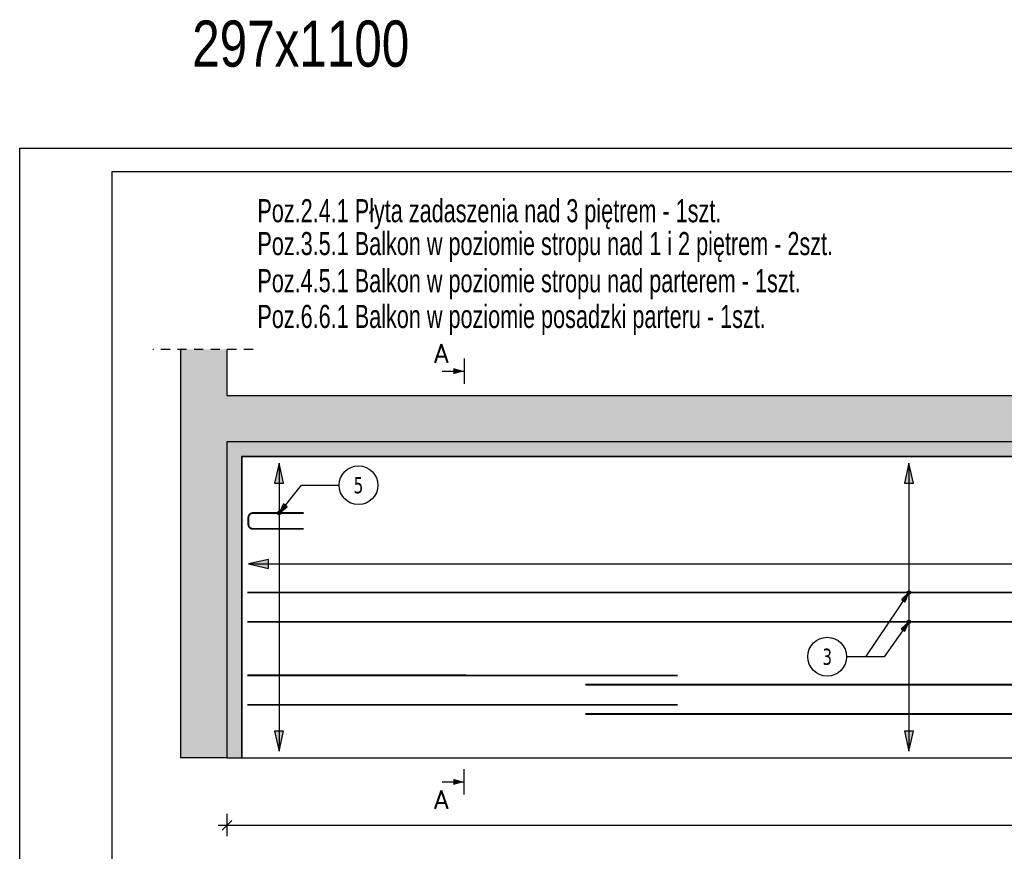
# Model space of a CAD drawing. Header units: millimetres. Extents: x 4862 to 12592, y -1539 to -726.
# Tile 4 of 40: x 4862 to 5394, y -1177 to -726. Entities that reach past the tile are written whole.
import ezdxf
from ezdxf.enums import TextEntityAlignment as Align

# ---------------------------------------------------------------- set-up
doc = ezdxf.new("R2010")
doc.units = ezdxf.units.MM
doc.header["$LTSCALE"] = 25
doc.linetypes.add('MP', pattern=[0.36, 0.2, -0.16])
for name, color, linetype in [('BA_odn', 1, 'Continuous'), ('BA_pdz', 2, 'Continuous'), ('BA_ram', 2, 'Continuous'), ('BA_txg', 3, 'Continuous'), ('BA_wic', 1, 'Continuous'), ('BA_wig', 3, 'Continuous'), ('BA_wis', 2, 'Continuous'), ('BA_wym', 1, 'Continuous'), ('BZ_odn', 1, 'Continuous'), ('BZ_opi2', 4, 'Continuous'), ('BZ_opi4', 53, 'Continuous'), ('BZ_P_wid', 3, 'Continuous'), ('BZ_pom', 6, 'Continuous'), ('BZ_wym', 1, 'Continuous')]:
    doc.layers.add(name, color=color, linetype=linetype)
doc.styles.add('BIKTBG', font='tahoma.ttf', dxfattribs={"width": 0.85})
doc.styles.add('BIKTG', font='bikromsw.shx', dxfattribs={"width": 0.8})
doc.styles.add('BIKTS', font='bikromsw.shx', dxfattribs={"width": 0.8})
doc.styles.add('BIKWYM', font='bikromsw.shx', dxfattribs={"width": 0.6})
doc.styles.add('ROMANC', font='simplex.shx', dxfattribs={"width": 0.9})
doc.dimstyles.new('BA_KR_25_cm', dxfattribs={"dimscale": 0.25, "dimtxt": 25, "dimasz": 1.666667, "dimexe": 24, "dimexo": 0, "dimgap": 0, "dimtad": 0, "dimdec": 1, "dimrnd": 0.5, "dimzin": 9, "dimdsep": 46, "dimtxsty": 'BIKWYM', "dimblk": 'WYM-KR', "dimcen": 0, "dimdle": 20, "dimclrd": 256, "dimclre": 256, "dimclrt": 2, "dimadec": 0, "dimazin": 0, "dimtfac": 0.033333, "dimtdec": 1, "dimtmove": 0, "dimatfit": 3, "dimldrblk": 'WYM-KR', "dimfxl": 25, "dimfxlon": 1, "dimtvp": 0.8, "dimtolj": 1, "dimarcsym": 0})
doc.dimstyles.new('BA_ST_25_cm', dxfattribs={"dimscale": 0.25, "dimtxt": 25, "dimasz": 1.666667, "dimexe": 24, "dimexo": 0, "dimgap": 0, "dimtad": 0, "dimdec": 1, "dimrnd": 0.5, "dimdsep": 46, "dimtxsty": 'BIKWYM', "dimblk": 'WYM-ST', "dimcen": 0, "dimdle": 20, "dimclrd": 256, "dimclre": 256, "dimclrt": 7, "dimadec": 0, "dimazin": 0, "dimtfac": 0.033333, "dimtdec": 1, "dimtix": 1, "dimtmove": 2, "dimatfit": 3, "dimldrblk": 'WYM-ST', "dimfxl": 1, "dimtvp": 0.8, "dimtolj": 1, "dimtzin": 0, "dimarcsym": 0})
doc.dimstyles.new('BA_ST_50_cm', dxfattribs={"dimscale": 0.5, "dimtxt": 25, "dimasz": 1.666667, "dimexe": 24, "dimexo": 0, "dimgap": 0, "dimtad": 0, "dimdec": 1, "dimrnd": 0.5, "dimdsep": 46, "dimtxsty": 'BIKWYM', "dimblk": 'WYM-ST', "dimcen": 0, "dimdle": 20, "dimclrd": 256, "dimclre": 256, "dimclrt": 7, "dimadec": 0, "dimazin": 0, "dimtfac": 0.033333, "dimtdec": 1, "dimtix": 1, "dimtmove": 2, "dimatfit": 3, "dimldrblk": 'WYM-ST', "dimfxl": 1, "dimtvp": 0.8, "dimtolj": 1, "dimtzin": 0, "dimarcsym": 0})

# ---------------------------------------------------------------- blocks, each defined once
blk = doc.blocks.new('WYM-ST')
blk.add_hatch(color=256).paths.add_polyline_path([(-13, 2.88), (0, 0), (-13, -2.88)])
blk.add_lwpolyline([(0, 0), (-13, 2.88), (-13, -2.88), (0, 0)])
blk = doc.blocks.new('*D52')
at = {"layer": 'BA_odn', "lineweight": -2}
blk.add_line((4986.24, -1021.15), (7516.37, -1021.24), dxfattribs=at)
at = {"layer": 'Defpoints', "color": 0}
for p in [(4985.41, -1021.44), (7517.21, -1021.24), (7517.21, -1021.52)]:
    blk.add_point(p, dxfattribs=at)
at = {"layer": 'BA_odn', "lineweight": -2, "xscale": 0.833333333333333, "yscale": 0.833333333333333, "zscale": 0.833333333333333}
for p, rotation in [((4985.41, -1021.15), 179.9981359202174), ((7517.21, -1021.24), 359.9981359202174)]:
    blk.add_blockref('WYM-ST', p, dxfattribs=dict(at, rotation=rotation))
blk = doc.blocks.new('bik_BlkOpPretU', base_point=(114298.79, 63495.37))
at = {"layer": 'BZ_opi2', "style": 'BIKTBG', "width": 0.8}
blk.add_attdef('NUMER', text='', height=26.25, dxfattribs=at).set_placement((114438.86, 63495.37), align=Align.MIDDLE_CENTER)
at = {"layer": 'BZ_opi4', "style": 'BIKTS', "width": 0.8}
for tag, p in [('SZTUK', (114308.17, 63502.87)), ('PRZEDR_FI', (114363.88, 63502.87)), ('PRZEKROJ', (114375.31, 63502.87)), ('UWAGA', (114313.79, 63469.12))]:
    blk.add_attdef(tag, p, '', height=18.75, dxfattribs=at)
at = {"layer": 'BZ_pom', "width": 0.8}
for tag, p, height, style in [('POZYCJA', (114407.36, 63532.87), 26.25, 'BIKTBG'), ('GATUNEK', (114451.86, 63532.87), 18.75, 'BIKTS'), ('METODA_L', (114498.79, 63495.37), 18.75, 'BIKTS')]:
    blk.add_attdef(tag, p, '', height=height, dxfattribs=dict(at, style=style))
at = {"layer": 'BZ_wym', "width": 0.8}
for tag, p, height, style, flags in [('PRZEDR_L', (114313.79, 63440.99), 18.75, 'BIKTS', 1), ('DLUGOSC', (114313.79, 63412.87), 18.75, 'BIKTS', 1), ('TYP_PRETA', (114313.79, 63384.74), 18.75, 'BIKTS', 3), ('PRZEDR_NR', (114313.79, 63356.62), 26.25, 'BIKTBG', 1), ('PRZEDR_SZT', (114313.79, 63328.49), 18.75, 'BIKTS', 1), ('EURO_KOD', (114313.79, 63300.37), 18.75, 'BIKTS', 3), ('EURO_KOD_SEGMENTY', (114354.51, 63300.37), 18.75, 'BIKTS', 3), ('HAK_1', (114313.79, 63272.24), 18.75, 'BIKTS', 3), ('HAK_2', (114313.79, 63244.12), 18.75, 'BIKTS', 3), ('ID', (114313.79, 63215.99), 18.75, 'BIKTS', 3), ('ID_C', (114313.79, 63187.87), 18.75, 'BIKTS', 3), ('b_atr_0', (114313.79, 63159.74), 18.75, 'BIKTS', 3)]:
    blk.add_attdef(tag, p, '', height=height, dxfattribs=dict(at, style=style, flags=flags))
blk = doc.blocks.new('*D54')
at = {"layer": 'BA_odn', "lineweight": -2}
blk.add_line((5002.01, -967.46), (5002.01, -1121.59), dxfattribs=at)
at = {"layer": 'Defpoints', "color": 0}
for p in [(5002.01, -966.63), (5002.01, -1122.43), (5002.01, -1122.43)]:
    blk.add_point(p, dxfattribs=at)
at = {"layer": 'BA_odn', "lineweight": -2, "xscale": 0.833333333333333, "yscale": 0.833333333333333, "zscale": 0.833333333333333}
for p, rotation in [((5002.01, -966.63), 90), ((5002.01, -1122.43), 270)]:
    blk.add_blockref('WYM-ST', p, dxfattribs=dict(at, rotation=rotation))
blk = doc.blocks.new('*D55')
at = {"layer": 'BA_odn', "lineweight": -2}
blk.add_line((5342.84, -967.46), (5342.84, -1121.59), dxfattribs=at)
at = {"layer": 'Defpoints', "color": 0}
for p in [(5342.84, -966.63), (5342.84, -1122.43), (5342.84, -1122.43)]:
    blk.add_point(p, dxfattribs=at)
at = {"layer": 'BA_odn', "lineweight": -2, "xscale": 0.833333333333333, "yscale": 0.833333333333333, "zscale": 0.833333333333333}
for p, rotation in [((5342.84, -966.63), 90), ((5342.84, -1122.43), 270)]:
    blk.add_blockref('WYM-ST', p, dxfattribs=dict(at, rotation=rotation))
blk = doc.blocks.new('ST2')
blk.add_line((13.77, 0), (0, 0))
blk.add_solid([(6.84, -1.95), (6.84, 1.95), (0, 0)])
blk = doc.blocks.new('eprzv')
blk.add_line((47.9, 0), (-47.9, 0))
at = {"xscale": 6, "yscale": 6, "zscale": 6, "rotation": 270}
blk.add_blockref('ST2', (0, 0), dxfattribs=at)
at = {"style": 'ROMANC'}
blk.add_attdef('PRZ', text='', height=70, rotation=270, dxfattribs=at).set_placement((32.1, -86), align=Align.CENTER)
blk = doc.blocks.new('WYM-KR')
at = {"linetype": 'ByBlock'}
blk.add_line((11.52, 0), (-11.52, 0), dxfattribs=at)
at = {"color": 7, "linetype": 'ByBlock'}
blk.add_line((6.24, 6.24), (-6.24, -6.24), dxfattribs=at)
blk = doc.blocks.new('*D58')
at = {"layer": 'BA_wym', "lineweight": -2}
for p, q in [((4973.81, -1156.36), (4973.81, -1168.61)), ((7528.81, -1156.36), (7528.81, -1168.61)), ((4974.22, -1162.61), (7528.39, -1162.61))]:
    blk.add_line(p, q, dxfattribs=at)
at = {"layer": 'Defpoints', "color": 0}
for p in [(7528.81, -1126.03), (4973.81, -1142.61), (7528.81, -1162.61)]:
    blk.add_point(p, dxfattribs=at)
at = {"layer": 'BA_wym', "lineweight": -2, "xscale": 0.4166666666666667, "yscale": 0.4166666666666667, "zscale": 0.4166666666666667, "rotation": 180}
blk.add_blockref('WYM-KR', (4973.81, -1162.61), dxfattribs=at)
at = {"layer": 'BA_wym', "lineweight": -2, "xscale": 0.4166666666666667, "yscale": 0.4166666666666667, "zscale": 0.4166666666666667}
blk.add_blockref('WYM-KR', (7528.81, -1162.61), dxfattribs=at)
at = {"layer": 'BA_wym', "color": 2, "insert": (6251.31, -1157.61), "char_height": 6.25, "attachment_point": 5, "style": 'BIKWYM'}
blk.add_mtext('\\A1;2555', dxfattribs=at)

msp = doc.modelspace()

# ---------------------------------------------------------------- hatches: boundary and pattern name
at = {"layer": 'BA_wic'}
h = msp.add_hatch(dxfattribs=at)
h.set_pattern_fill('ANSI33', color=256, scale=2.5)
h.set_pattern_definition([(45, (-443.609, -1120.962), (-11.22532, 11.22532), []), (45, (-432.384, -1120.962), (-11.22532, 11.22532), [7.9375, -3.96875])])
h.paths.add_polyline_path([(4948.81, -905.03), (4973.81, -905.03), (4973.81, -930.03), (5638.81, -930.03), (5638.81, -905.03), (5638.81, -905.03), (5663.81, -905.03), (5663.81, -930.03), (6238.81, -930.03), (6238.81, -905.03), (6238.81, -905.03), (6263.81, -905.03), (6263.81, -930.03), (6838.81, -930.03), (6838.81, -905.03), (6838.81, -905.03), (6863.81, -905.03), (6863.81, -930.03), (7528.81, -930.03), (7528.81, -905.03), (7553.81, -905.03), (7553.81, -1126.03), (7528.81, -1126.03), (7528.81, -963.03), (7528.81, -955.03), (4973.81, -955.03), (4973.81, -963.03), (4973.81, -1126.03), (4948.81, -1126.03)])
at = {"layer": 'BA_wig'}
h = msp.add_hatch(color=9, dxfattribs=at)
h.dxf.hatch_style = 1
h.paths.add_polyline_path([(4973.81, -1126.03), (4973.81, -955.03), (7528.81, -955.03), (7528.81, -1126.03), (7520.81, -1126.03), (7520.81, -1044.53), (7520.81, -963.03), (7520.81, -963.03), (4981.81, -963.03), (4981.81, -963.03), (4981.81, -1044.53), (4981.81, -1126.03)])
at = {"layer": 'BA_wis'}
h = msp.add_hatch(color=1, dxfattribs=at)
h.dxf.hatch_style = 1
h.paths.add_polyline_path([(5002.91, -993.59, 1), (5001.01, -993.59, 1)])
h = msp.add_hatch(color=1, dxfattribs=at)
h.dxf.hatch_style = 1
h.paths.add_polyline_path([(5341.89, -1036.57, -1), (5343.79, -1036.57, -1)])
h = msp.add_hatch(color=1, dxfattribs=at)
h.dxf.hatch_style = 1
h.paths.add_polyline_path([(5341.89, -1052.48, -1), (5343.79, -1052.48, -1)])

# ---------------------------------------------------------------- linework, layer by layer
at = {"layer": 'BA_pdz', "color": 1}
msp.add_line((4861.67, -796.09), (4911.67, -796.09), dxfattribs=at)
at = {"layer": 'BA_ram', "color": 1}
msp.add_lwpolyline([(4861.67, -1538.59), (4861.67, -796.09), (7611.67, -796.09), (7611.67, -1538.59)], close=True, dxfattribs=at)
at = {"layer": 'BA_ram'}
msp.add_lwpolyline([(4911.67, -1526.09), (4911.67, -808.59), (7599.17, -808.59), (7599.17, -1526.09)], close=True, dxfattribs=at)
at = {"layer": 'BA_wic', "linetype": 'MP', "elevation": 0}
msp.add_lwpolyline([(4988.01, -905.03), (4933.73, -905.03)], dxfattribs=at)
at = {"layer": 'BA_wic', "elevation": 0}
for points in [[(7553.81, -905.03), (7553.81, -1126.03), (7528.81, -1126.03), (7528.81, -955.03), (4973.81, -955.03), (4973.81, -1126.03), (4948.81, -1126.03), (4948.81, -905.03)], [(4973.81, -905.03), (4973.81, -930.03), (5638.81, -930.03), (5638.81, -905.03)]]:
    msp.add_lwpolyline(points, dxfattribs=at)
at = {"layer": 'BA_wig'}
msp.add_lwpolyline([(4973.81, -1126.03), (4981.81, -1126.03), (4981.81, -963.03), (7520.81, -963.03), (7520.81, -1126.03), (7528.81, -1126.03), (7528.81, -955.03), (4973.81, -955.03), (4973.81, -1126.03)], dxfattribs=at)
at = {"layer": 'BA_wis'}
msp.add_lwpolyline([(4981.81, -1126.03), (7520.81, -1126.03), (7520.81, -963.03), (4981.81, -963.03)], close=True, dxfattribs=at)
at = {"layer": 'BA_wis', "color": 1}
for centre in [(5001.96, -993.59), (5001.96, -993.59), (5342.84, -1036.57), (5342.84, -1036.57), (5342.84, -1052.48), (5342.84, -1052.48)]:
    msp.add_circle(centre, 0.954, dxfattribs=at)
at = {"layer": 'BZ_odn', "color": 252}
for centre in [(5044.98, -978.53), (5298.63, -1071.37)]:
    msp.add_circle(centre, 10.5, dxfattribs=at)
at = {"layer": 'BZ_P_wid', "const_width": 1}
msp.add_lwpolyline([(5015.41, -993.57), (4987.91, -993.57, 0.414214), (4985.41, -996.07), (4985.41, -999.67, 0.414214), (4987.91, -1002.17), (5015.41, -1002.17)], format="xyb", dxfattribs=at)
at = {"layer": 'BZ_P_wid', "linetype": 'MP', "const_width": 1}
msp.add_lwpolyline([(4984.81, -1036.57), (6184.81, -1036.57)], dxfattribs=at)
at = {"layer": 'BZ_P_wid', "const_width": 1}
msp.add_lwpolyline([(6184.81, -1052.48), (4984.81, -1052.48)], dxfattribs=at)
at = {"layer": 'BZ_P_wid', "color": 8, "linetype": 'MP', "const_width": 1}
for points in [[(5217.8, -1081.51), (4984.8, -1081.49)], [(5167.8, -1086.5), (6367.8, -1086.58)]]:
    msp.add_lwpolyline(points, dxfattribs=at)
at = {"layer": 'BZ_P_wid', "color": 8, "const_width": 1}
for points in [[(5217.8, -1097.41), (4984.8, -1097.4)], [(5167.8, -1102.41), (6367.8, -1102.49)]]:
    msp.add_lwpolyline(points, dxfattribs=at)

# ---------------------------------------------------------------- block references
ref = msp.add_blockref('bik_BlkOpPretU', (5007.81, -978.53))
ref.add_attrib('NUMER', '5', dxfattribs={"layer": 'BZ_opi2', "height": 8.75, "style": 'BIKTBG', "width": 0.8}).set_placement((5044.98, -978.53), align=Align.MIDDLE_CENTER)
ref = msp.add_blockref('bik_BlkOpPretU', (5256.56, -1077.9))
ref.add_attrib('NUMER', '3', dxfattribs={"layer": 'BZ_opi2', "height": 8.75, "style": 'BIKTBG', "width": 0.8}).set_placement((5298.63, -1071.37), align=Align.MIDDLE_CENTER)
at = {"layer": 'BA_txg'}
ref = msp.add_blockref('eprzv', (5102.11, -916.77), dxfattribs=dict(at, xscale=-0.142857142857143, yscale=0.1428571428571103, zscale=0.142857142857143, rotation=270))
ref.add_attrib('PRZ', 'A', dxfattribs={"layer": '0', "height": 10, "style": 'ROMANC'}).set_placement((5089.82, -912.18), align=Align.CENTER)
ref = msp.add_blockref('eprzv', (5102.11, -1139.15), dxfattribs=dict(at, xscale=0.142857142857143, yscale=0.142857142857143, zscale=0.142857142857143, rotation=270))
ref.add_attrib('PRZ', 'A', dxfattribs={"layer": '0', "height": 10, "style": 'ROMANC'}).set_placement((5089.82, -1153.75), align=Align.CENTER)

# ---------------------------------------------------------------- texts
at = {"layer": 'BA_txg', "style": 'BIKTG'}
for s, height, width, p in [('297x1100', 25, 0.8, (4955.01, -751.92)), ('Poz.2.4.1 Płyta zadaszenia nad 3 piętrem - 1szt.', 12.5, 0.7, (4990.29, -836.14)), ('Poz.3.5.1 Balkon w poziomie stropu nad 1 i 2 piętrem - 2szt.', 12.5, 0.7, (4990.29, -853.94)), ('Poz.4.5.1 Balkon w poziomie stropu nad parterem - 1szt.', 12.5, 0.7, (4990.29, -874.04)), ('Poz.6.6.1 Balkon w poziomie posadzki parteru - 1szt.', 12.5, 0.7, (4990.29, -893.39))]:
    msp.add_text(s, height=height, dxfattribs=dict(at, width=width)).set_placement(p)

# ---------------------------------------------------------------- dimensions: what is measured, and where the dimension line sits
at = {"layer": 'BA_odn'}
for p1, p2, distance, picture, middle in [((5002.01, -966.63), (5002.01, -1122.43), 0, '*D54', (5012.01, -1043.42)), ((5342.84, -966.63), (5342.84, -1122.43), 0, '*D55', (5332.84, -1043.42)), ((4985.41, -1021.44), (7517.21, -1021.52), 0.28, '*D52', (5580.36, -1011.43))]:
    dim = msp.add_aligned_dim(p1=p1, p2=p2, distance=distance, text=' ', dimstyle='BA_ST_50_cm', override={"dimsah": 1, "dimse1": 1, "dimse2": 1}, dxfattribs=at)
    dim.commit()
    dim.dimension.update_dxf_attribs({"geometry": picture, "text_midpoint": middle})
at = {"layer": 'BA_wym'}
dim = msp.add_linear_dim(base=(7528.81, -1162.61), p1=(4973.81, -1142.61), p2=(7528.81, -1126.03), dimstyle='BA_KR_25_cm', override={"dimblk": 'WYM-KR', "dimatfit": 1}, dxfattribs=at)
dim.commit()
dim.dimension.update_dxf_attribs({"geometry": '*D58', "text_midpoint": (6251.31, -1157.61)})

# ---------------------------------------------------------------- leaders
at = {"layer": 'BZ_odn', "color": 252}
for points in [[(5002.01, -993.62), (5014.15, -978.53), (5034.48, -978.53)], [(5342.84, -1036.57), (5319.42, -1071.37), (5309.13, -1071.37)], [(5342.84, -1052.48), (5329.46, -1071.37), (5309.13, -1071.37)]]:
    msp.add_leader(points, dimstyle='BA_ST_25_cm', override={"dimclrd": 252}, dxfattribs=at)

doc.saveas('drawing.dxf')
